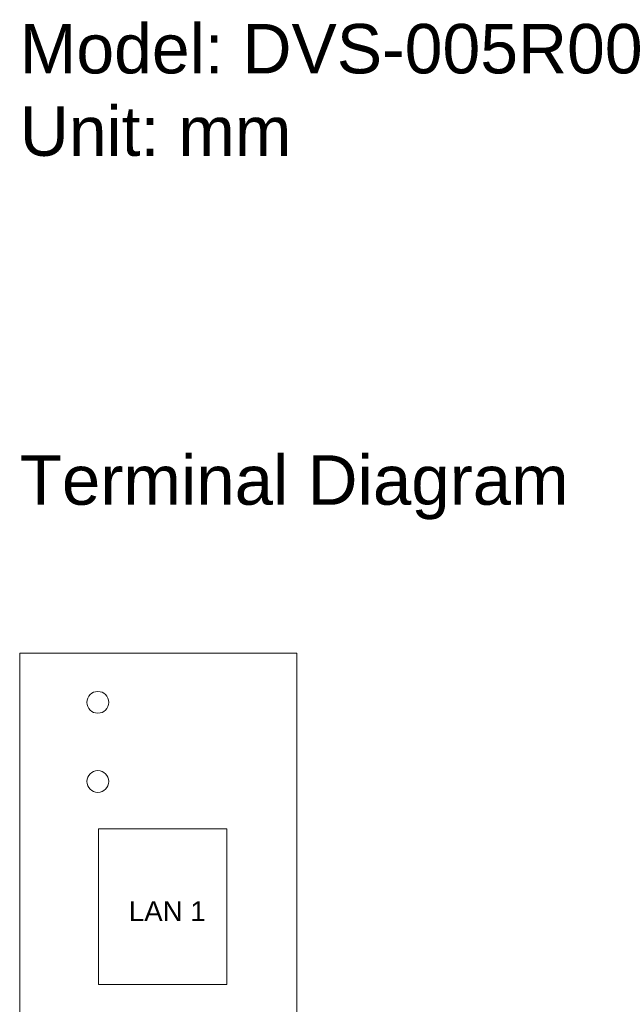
# Model space of a CAD drawing. Header units: millimetres. Extents: x 73 to 355, y 51 to 582.
# Tile 2 of 46: x 73 to 134, y 206 to 305. Entities that reach past the tile are written whole.
import ezdxf

# ---------------------------------------------------------------- set-up
doc = ezdxf.new("R2010")
doc.units = ezdxf.units.MM
doc.styles.get("Standard").update_dxf_attribs({"font": 'txt.shx'})

msp = doc.modelspace()

# ---------------------------------------------------------------- linework, layer by layer
at = {"lineweight": 0}
for points in [[(73.016, 241.04), (101.016, 241.04), (101.016, 126.04), (73.016, 126.04)], [(93.966, 207.536), (80.966, 207.536), (80.966, 223.286), (93.966, 223.286)]]:
    msp.add_lwpolyline(points, close=True, dxfattribs=at)
at = {"color": 7, "linetype": 'Continuous', "lineweight": 0}
for centre, start, end in [((80.916, 236.065), 90, 270), ((80.916, 236.065), 270, 90), ((80.916, 228.065), 90, 270), ((80.916, 228.065), 270, 90)]:
    msp.add_arc(centre, 1.1, start, end, dxfattribs=at)

# ---------------------------------------------------------------- texts
at = {"color": 7, "lineweight": 0, "insert": (73.016, 304.651), "char_height": 5, "width": 74.94748, "attachment_point": 1}
msp.add_mtext('{\\fArial|b0|i0|c0|p34;Model: DVS-005R00\\PUnit: mm}', dxfattribs=at)
at = {"lineweight": 0, "attachment_point": 1}
for s, insert, char_height, width in [('{\\fArial|b0|i0|c0|p34;\\W1;Terminal Diagram}', (73.016, 261.04), 5, 56.98204), ('{\\fArial|b0|i0|c0|p34;LAN 1}', (84.052, 215.948), 2, 8.29332)]:
    msp.add_mtext(s, dxfattribs=dict(at, insert=insert, char_height=char_height, width=width))

doc.saveas('drawing.dxf')
